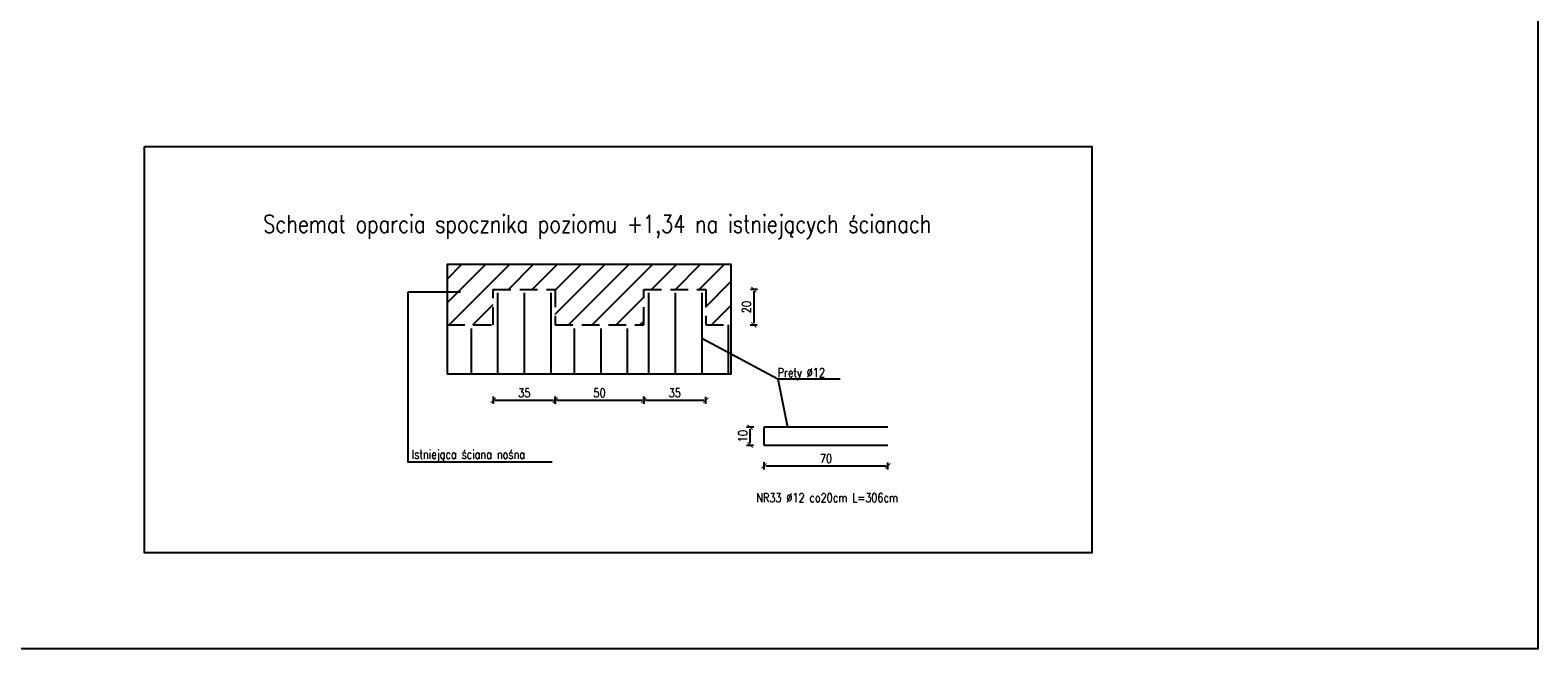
# Model space of a CAD drawing. Header units: millimetres. Extents: x -13852 to 21557, y -10038 to 8820.
# Tile 26 of 42: x 12059 to 12911, y -3372 to -3023. Entities that reach past the tile are written whole.
import ezdxf
from ezdxf.enums import TextEntityAlignment as Align
from ezdxf.lldxf.tags import DXFTag

# ---------------------------------------------------------------- set-up
doc = ezdxf.new("R2010")
doc.units = ezdxf.units.MM
doc.linetypes.add('DASHED', pattern=[0.75, 0.5, -0.25])
for name, color, linetype in [('2', 6, 'DASH'), ('5', 251, 'Continuous'), ('6', 3, 'Continuous'), ('DIM', 243, 'Continuous')]:
    doc.layers.add(name, color=color, linetype=linetype)
doc.styles.add('MSE-025', font='romans.shx', dxfattribs={"width": 0.8, "height": 5})
doc.styles.add('MSE-050', font='romans.shx', dxfattribs={"width": 0.8, "height": 10})
tags = doc.linetypes.add('DASH', pattern=[15, 10, -5]).pattern_tags.tags
tags[6:7] = [DXFTag(74, 4), DXFTag(75, 0), DXFTag(340, '0'), DXFTag(46, 0.0), DXFTag(50, 0.0), DXFTag(44, 0.0), DXFTag(45, 0.0)]
tags[4:5] = [DXFTag(74, 4), DXFTag(75, 0), DXFTag(340, '0'), DXFTag(46, 0.0), DXFTag(50, 0.0), DXFTag(44, 0.0), DXFTag(45, 0.0)]
doc.dimstyles.new('MSE-025', dxfattribs={"dimtxt": 5, "dimasz": 1, "dimexe": 0.75, "dimexo": 7.5, "dimgap": 0.7, "dimtad": 0, "dimdec": 0, "dimdsep": 46, "dimtxsty": 'MSE-025', "dimblk": 'T1', "dimcen": -0.225, "dimse1": 1, "dimse2": 1, "dimclrd": 243, "dimclre": 242, "dimclrt": 52, "dimadec": 0, "dimazin": 2, "dimtfac": 0.3333, "dimtdec": 0, "dimtix": 1, "dimtmove": 2, "dimatfit": 3, "dimldrblk": 'strzalka', "dimfxl": 0, "dimtvp": 0.8333, "dimtolj": 1, "dimarcsym": 0})

# ---------------------------------------------------------------- blocks, each defined once
blk = doc.blocks.new('T1')
at = {"color": 243}
blk.add_line((0, -2.04), (0, 1.96), dxfattribs=at)
at = {"color": 243, "const_width": 0.5}
blk.add_lwpolyline([(-1.5, -1.44), (1.5, 1.44)], dxfattribs=at)
blk = doc.blocks.new('*D3351')
at = {"layer": 'Defpoints', "color": 0}
for p in [(12320.86, -3189.5), (12355.86, -3189.5), (12355.86, -3232.03)]:
    blk.add_point(p, dxfattribs=at)
at = {"layer": 'DIM', "color": 243, "lineweight": -2, "ltscale": 50}
blk.add_line((12321.86, -3232.03), (12354.86, -3232.03), dxfattribs=at)
at = {"layer": 'DIM', "color": 243, "linetype": 'ByBlock', "lineweight": -2, "rotation": 180}
blk.add_blockref('T1', (12320.86, -3232.03), dxfattribs=at)
at = {"layer": 'DIM', "color": 243, "linetype": 'ByBlock', "lineweight": -2}
blk.add_blockref('T1', (12355.86, -3232.03), dxfattribs=at)
at = {"layer": 'DIM', "color": 52, "ltscale": 1.4, "insert": (12338.36, -3227.87), "char_height": 5, "attachment_point": 5, "style": 'MSE-025'}
blk.add_mtext('\\A1;35', dxfattribs=at)
blk = doc.blocks.new('strzalka')
at = {"color": 243}
blk.add_line((0, -0.97), (0, 0.97), dxfattribs=at)
blk.add_lwpolyline([(-2, 0, 0.733, 0, 0), (0, 0, 0, 0, 0)], format="xyseb", dxfattribs=at)
blk = doc.blocks.new('*D3352')
at = {"layer": 'Defpoints', "color": 0}
for p in [(12355.86, -3189.5), (12405.86, -3189.5), (12405.86, -3232.03)]:
    blk.add_point(p, dxfattribs=at)
at = {"layer": 'DIM', "color": 243, "lineweight": -2, "ltscale": 50}
blk.add_line((12356.86, -3232.03), (12404.86, -3232.03), dxfattribs=at)
at = {"layer": 'DIM', "color": 243, "linetype": 'ByBlock', "lineweight": -2, "rotation": 180}
blk.add_blockref('T1', (12355.86, -3232.03), dxfattribs=at)
at = {"layer": 'DIM', "color": 243, "linetype": 'ByBlock', "lineweight": -2}
blk.add_blockref('T1', (12405.86, -3232.03), dxfattribs=at)
at = {"layer": 'DIM', "color": 52, "ltscale": 1.4, "insert": (12380.86, -3227.87), "char_height": 5, "attachment_point": 5, "style": 'MSE-025'}
blk.add_mtext('\\A1;50', dxfattribs=at)
blk = doc.blocks.new('*D3353')
at = {"layer": 'Defpoints', "color": 0}
for p in [(12405.86, -3189.5), (12440.86, -3189.5), (12440.86, -3232.03)]:
    blk.add_point(p, dxfattribs=at)
at = {"layer": 'DIM', "color": 243, "lineweight": -2, "ltscale": 50}
blk.add_line((12406.86, -3232.03), (12439.86, -3232.03), dxfattribs=at)
at = {"layer": 'DIM', "color": 243, "linetype": 'ByBlock', "lineweight": -2, "rotation": 180}
blk.add_blockref('T1', (12405.86, -3232.03), dxfattribs=at)
at = {"layer": 'DIM', "color": 243, "linetype": 'ByBlock', "lineweight": -2}
blk.add_blockref('T1', (12440.86, -3232.03), dxfattribs=at)
at = {"layer": 'DIM', "color": 52, "ltscale": 1.4, "insert": (12423.36, -3227.87), "char_height": 5, "attachment_point": 5, "style": 'MSE-025'}
blk.add_mtext('\\A1;35', dxfattribs=at)
blk = doc.blocks.new('*D3354')
at = {"layer": 'Defpoints', "color": 0}
for p in [(12440.86, -3169.5), (12440.86, -3189.5), (12467.96, -3189.5)]:
    blk.add_point(p, dxfattribs=at)
at = {"layer": 'DIM', "color": 243, "lineweight": -2, "ltscale": 50}
blk.add_line((12467.96, -3170.5), (12467.96, -3188.5), dxfattribs=at)
at = {"layer": 'DIM', "color": 243, "linetype": 'ByBlock', "lineweight": -2}
for p, rotation in [((12467.96, -3169.5), 90), ((12467.96, -3189.5), 270)]:
    blk.add_blockref('T1', p, dxfattribs=dict(at, rotation=rotation))
at = {"layer": 'DIM', "color": 52, "ltscale": 1.4, "insert": (12463.8, -3179.5), "char_height": 5, "attachment_point": 5, "rotation": 90, "style": 'MSE-025'}
blk.add_mtext('\\A1;20', dxfattribs=at)
blk = doc.blocks.new('*D3355')
at = {"layer": 'Defpoints', "color": 0}
for p in [(12473.66, -3257.28), (12543.66, -3257.28), (12543.66, -3269.05)]:
    blk.add_point(p, dxfattribs=at)
at = {"layer": 'DIM', "color": 243, "lineweight": -2, "ltscale": 50}
blk.add_line((12474.66, -3269.05), (12542.66, -3269.05), dxfattribs=at)
at = {"layer": 'DIM', "color": 243, "linetype": 'ByBlock', "lineweight": -2, "rotation": 180}
blk.add_blockref('T1', (12473.66, -3269.05), dxfattribs=at)
at = {"layer": 'DIM', "color": 243, "linetype": 'ByBlock', "lineweight": -2}
blk.add_blockref('T1', (12543.66, -3269.05), dxfattribs=at)
at = {"layer": 'DIM', "color": 52, "ltscale": 1.4, "insert": (12508.66, -3264.88), "char_height": 5, "attachment_point": 5, "style": 'MSE-025'}
blk.add_mtext('\\A1;70', dxfattribs=at)
blk = doc.blocks.new('*D3356')
at = {"layer": 'Defpoints', "color": 0}
for p in [(12465.87, -3247.28), (12473.66, -3247.28), (12473.66, -3257.28)]:
    blk.add_point(p, dxfattribs=at)
at = {"layer": 'DIM', "color": 243, "lineweight": -2, "ltscale": 50}
blk.add_line((12465.87, -3256.28), (12465.87, -3248.28), dxfattribs=at)
at = {"layer": 'DIM', "color": 243, "linetype": 'ByBlock', "lineweight": -2}
for p, rotation in [((12465.87, -3247.28), 90), ((12465.87, -3257.28), 270)]:
    blk.add_blockref('T1', p, dxfattribs=dict(at, rotation=rotation))
at = {"layer": 'DIM', "color": 52, "ltscale": 1.4, "insert": (12461.71, -3252.28), "char_height": 5, "attachment_point": 5, "rotation": 90, "style": 'MSE-025'}
blk.add_mtext('\\A1;10', dxfattribs=at)

msp = doc.modelspace()

# ---------------------------------------------------------------- hatches: boundary and pattern name
at = {"layer": '5', "ltscale": 50}
h = msp.add_hatch(dxfattribs=at)
h.set_pattern_fill('ANSI31', color=256, scale=3)
h.set_pattern_definition([(45, (-682.821, -9756.36), (-6.735192, 6.735192), [])])
h.paths.add_polyline_path([(12294.809, -3155.469), (12294.809, -3189.498), (12320.856, -3189.498), (12320.856, -3169.498), (12355.856, -3169.498), (12355.856, -3189.498), (12405.856, -3189.498), (12405.856, -3169.498), (12440.856, -3169.498), (12440.856, -3189.498), (12455.24, -3189.498), (12455.24, -3155.469)])

# ---------------------------------------------------------------- linework, layer by layer
at = {"layer": '2'}
msp.add_lwpolyline([(12294.809, -3217.123), (12455.24, -3217.123), (12455.24, -3155.469), (12294.809, -3155.469)], close=True, dxfattribs=at)
at = {"layer": '6', "ltscale": 50}
for p, q in [((12323.363, -3171.498), (12323.363, -3217.123)), ((12338.363, -3171.498), (12338.363, -3217.123)), ((12353.363, -3171.498), (12353.363, -3217.123)), ((12408.543, -3171.498), (12408.543, -3217.123)), ((12423.543, -3171.498), (12423.543, -3217.123)), ((12438.543, -3171.498), (12438.543, -3217.123)), ((12453.543, -3189.498), (12453.543, -3217.123)), ((12308.363, -3191.498), (12308.363, -3217.123)), ((12366.543, -3191.498), (12366.543, -3217.123)), ((12381.543, -3191.498), (12381.543, -3217.123)), ((12396.543, -3191.498), (12396.543, -3217.123)), ((12543.66, -3247.284), (12473.66, -3247.284)), ((12473.66, -3247.284), (12473.66, -3257.284)), ((12473.66, -3257.284), (12543.66, -3257.284))]:
    msp.add_line(p, q, dxfattribs=at)
at = {"layer": '6', "linetype": 'DASHED', "ltscale": 20}
msp.add_lwpolyline([(12294.809, -3189.498), (12320.856, -3189.498), (12320.856, -3169.498), (12355.856, -3169.498), (12355.856, -3189.498), (12405.856, -3189.498), (12405.856, -3169.498), (12440.856, -3169.498), (12440.856, -3189.498), (12455.24, -3189.498)], dxfattribs=at)
at = {"layer": 'DIM', "ltscale": 2}
for p, q in [((12438.543, -3197.011), (12481.573, -3219.885)), ((12481.573, -3219.885), (12516.622, -3219.885)), ((12481.573, -3219.885), (12486.921, -3247.284))]:
    msp.add_line(p, q, dxfattribs=at)
at = {"layer": 'DIM', "ltscale": 1.4}
msp.add_lwpolyline([(11285.544, -2457.164), (12910.504, -2457.164), (12910.504, -3372.244), (11285.544, -3372.244)], close=True, dxfattribs=at)
at = {"layer": 'DIM'}
msp.add_lwpolyline([(12124.027, -3088.874), (12658.804, -3088.874), (12658.804, -3318.143), (12124.027, -3318.143)], close=True, dxfattribs=at)
at = {"layer": 'DIM', "ltscale": 50}
for points in [[(12302.355, -3171.025), (12272.579, -3171.025)], [(12272.579, -3171.025), (12272.579, -3266.847), (12354.05, -3266.847)]]:
    msp.add_lwpolyline(points, dxfattribs=at)

# ---------------------------------------------------------------- texts
at = {"layer": 'DIM', "color": 52, "width": 0.8}
for s, height, style, p in [('Schemat oparcia spocznika poziomu +1,34 na istniejących ścianach', 10, 'MSE-050', (12191.066, -3137.59)), ('Pręty %%c12', 5, 'MSE-025', (12481.348, -3218.939)), ('Istniejąca ściana nośna', 5, 'MSE-025', (12274.876, -3265.027))]:
    msp.add_text(s, height=height, dxfattribs=dict(at, style=style)).set_placement(p)
at = {"layer": 'DIM', "color": 52, "style": 'MSE-025', "width": 0.8}
msp.add_text('NR33 %%c12 co20cm L=306cm', height=5, dxfattribs=at).set_placement((12509.368, -3287.015), align=Align.MIDDLE_CENTER)

# ---------------------------------------------------------------- dimensions: what is measured, and where the dimension line sits
at = {"layer": 'DIM', "ltscale": 50}
for base, p1, p2, picture, middle in [((12467.964, -3189.498), (12440.856, -3169.498), (12440.856, -3189.498), '*D3354', (12463.798, -3179.498)), ((12465.874, -3247.284), (12473.66, -3257.284), (12473.66, -3247.284), '*D3356', (12461.707, -3252.284))]:
    dim = msp.add_linear_dim(base=base, p1=p1, p2=p2, angle=90, dimstyle='MSE-025', override={"dimtxsty": 'MSE-025', "dimldrblk": 'strzalka'}, dxfattribs=at)
    dim.commit()
    dim.dimension.update_dxf_attribs({"geometry": picture, "text_midpoint": middle})
for base, p1, p2, picture, middle in [((12355.856, -3232.032), (12320.856, -3189.498), (12355.856, -3189.498), '*D3351', (12338.356, -3227.865)), ((12405.856, -3232.032), (12355.856, -3189.498), (12405.856, -3189.498), '*D3352', (12380.856, -3227.865)), ((12440.856, -3232.032), (12405.856, -3189.498), (12440.856, -3189.498), '*D3353', (12423.356, -3227.865)), ((12543.66, -3269.046), (12473.66, -3257.284), (12543.66, -3257.284), '*D3355', (12508.66, -3264.879))]:
    dim = msp.add_linear_dim(base=base, p1=p1, p2=p2, dimstyle='MSE-025', override={"dimtxsty": 'MSE-025', "dimldrblk": 'strzalka'}, dxfattribs=at)
    dim.commit()
    dim.dimension.update_dxf_attribs({"geometry": picture, "text_midpoint": middle})

doc.saveas('drawing.dxf')
